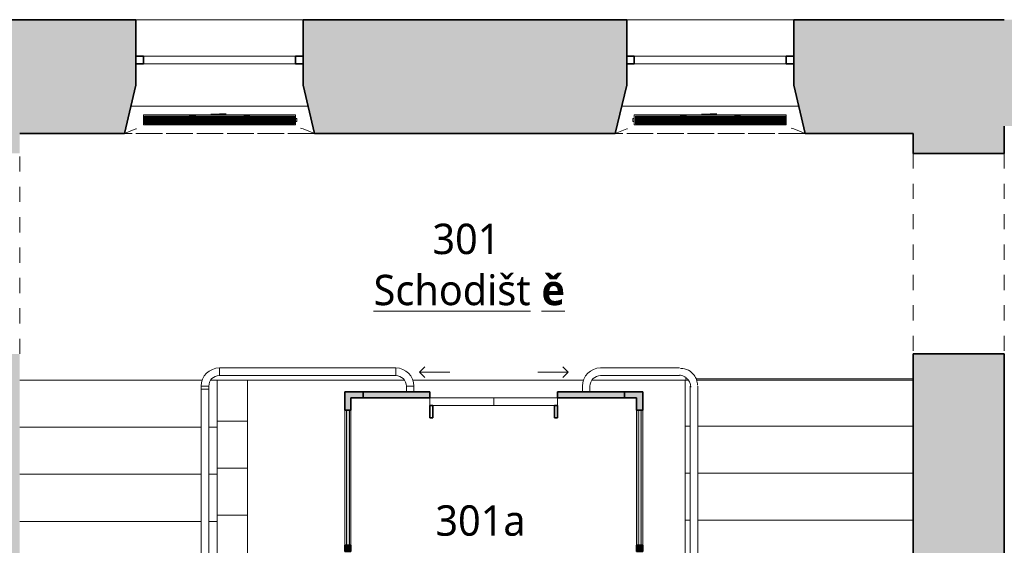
# Model space of a CAD drawing. Header units: metres. Extents: x -0.2 to 46.9, y -0.5 to 28.
# Tile 13 of 30: x 11.3 to 17.8, y 11.3 to 14.7. Entities that reach past the tile are written whole.
import ezdxf

# ---------------------------------------------------------------- set-up
doc = ezdxf.new("R2010")
doc.units = ezdxf.units.M
for name, pattern in [('AV - Cerch_ 1 tecka 4mm', [0.006, 0.004, -0.001, 0, -0.001]), ('AV - Cerch_ 2 tecky 2mm', [0.0038, 0.002, -0.0006, 0, -0.0006, 0, -0.0006]), ('AV - Cerch_ 2 tecky 4mm', [0.008, 0.004, -0.0015, 0, -0.001, 0, -0.0015])]:
    doc.linetypes.add(name, pattern=pattern)
doc.layers.add('AV-MISTNOSTI', color=5, linetype='Continuous', lineweight=5, true_color=0x0000ff)
for name, color, linetype, lineweight in [('AV-SRAFY', 7, 'Continuous', 35), ('AV-STAVBA', 7, 'Continuous', 18), ('AV-VYBAVENI', 7, 'Continuous', 18)]:
    doc.layers.add(name, color=color, linetype=linetype, lineweight=lineweight)
doc.styles.add('Trebuchet MS_B', font='trebuc.ttf', dxfattribs={"height": 0.2})

# ---------------------------------------------------------------- blocks, each defined once
blk = doc.blocks.new('GM_Otvor_obdélníkový - 1320x2750-1000893-3NP')
at = {"layer": 'AV-STAVBA', "color": 254, "linetype": 'AV - Cerch_ 1 tecka 4mm', "lineweight": 13, "true_color": 0xcccccc}
for p, q in [((-0.66, 0.315), (0.66, 0.315)), ((-0.66, -0.315), (0.66, -0.315)), ((-0.66, -0.315), (0.66, -0.315))]:
    blk.add_line(p, q, dxfattribs=at)
blk = doc.blocks.new('GM_Otvor_obdélníkový - 1320x2750-1001117-3NP')
at = {"layer": 'AV-STAVBA', "color": 254, "linetype": 'AV - Cerch_ 1 tecka 4mm', "lineweight": 13, "true_color": 0xcccccc}
for p, q in [((-0.66, 0.3), (0.66, 0.3)), ((-0.66, -0.3), (0.66, -0.3)), ((-0.66, -0.3), (0.66, -0.3))]:
    blk.add_line(p, q, dxfattribs=at)
blk = doc.blocks.new('Systémový panel - Prosklený panel - Interiérový-1045395-3NP')
at = {"layer": 'AV-STAVBA', "true_color": 0xcccccc}
blk.add_hatch(color=254, dxfattribs=at).paths.add_polyline_path([(-0.445, 0.01), (-0.445, -0.01), (0.445, -0.01), (0.445, 0.01)])
at = {"layer": 'AV-STAVBA', "color": 254, "true_color": 0xcccccc}
for p, q in [((0.445, 0.01), (-0.445, 0.01)), ((-0.445, 0.01), (-0.445, -0.01)), ((0.445, -0.01), (0.445, 0.01)), ((-0.445, -0.01), (0.445, -0.01))]:
    blk.add_line(p, q, dxfattribs=at)
blk = doc.blocks.new('L Corner Mullion - 100x100-1395317-3NP')
at = {"layer": 'AV-STAVBA', "true_color": 0xcccccc}
blk.add_hatch(color=254, dxfattribs=at).paths.add_polyline_path([(0.02, 0.1), (-0.02, 0.1), (-0.02, 0.02), (-0.1, 0.02), (-0.1, -0.02), (0.02, -0.02), (0.02, -0.0133)])
at = {"layer": 'AV-STAVBA', "color": 254, "lineweight": 35, "true_color": 0xcccccc}
for p, q in [((0.02, 0.1), (-0.02, 0.1)), ((-0.02, 0.1), (-0.02, 0.02)), ((0.02, -0.02), (0.02, 0.1)), ((-0.02, 0.02), (-0.1, 0.02)), ((-0.1, 0.02), (-0.1, -0.02)), ((-0.1, -0.02), (0.02, -0.02))]:
    blk.add_line(p, q, dxfattribs=at)
blk = doc.blocks.new('L Corner Mullion - 100x100-1395318-3NP')
at = {"layer": 'AV-STAVBA', "true_color": 0xcccccc}
blk.add_hatch(color=254, dxfattribs=at).paths.add_polyline_path([(0.02, 0.1), (0.02, -0.02), (-0.1, -0.02), (-0.1, 0.02), (-0.02, 0.02), (-0.02, 0.1)])
at = {"layer": 'AV-STAVBA', "color": 254, "lineweight": 35, "true_color": 0xcccccc}
for p, q in [((-0.02, 0.1), (0.02, 0.1)), ((-0.02, 0.02), (-0.02, 0.1)), ((0.02, 0.1), (0.02, -0.02)), ((-0.1, -0.02), (-0.1, 0.02)), ((-0.1, 0.02), (-0.02, 0.02)), ((0.02, -0.02), (-0.1, -0.02))]:
    blk.add_line(p, q, dxfattribs=at)
blk = doc.blocks.new('Obdélníková příčel - Koncepční příčel interiérová 40_40-1045116-3NP')
at = {"layer": 'AV-STAVBA', "true_color": 0xcccccc}
blk.add_hatch(color=254, dxfattribs=at).paths.add_polyline_path([(-0.02, -0.02), (-0.02, 0.02), (0.02, 0.02), (0.02, -0.02)])
at = {"layer": 'AV-STAVBA', "color": 254, "lineweight": 35, "true_color": 0xcccccc}
for p, q in [((-0.02, 0.02), (0.02, 0.02)), ((-0.02, -0.02), (-0.02, 0.02)), ((0.02, 0.02), (0.02, -0.02)), ((0.02, -0.02), (-0.02, -0.02))]:
    blk.add_line(p, q, dxfattribs=at)
blk = doc.blocks.new('Obdélníková příčel - Koncepční příčel interiérová 80_40-1045391-3NP')
at = {"layer": 'AV-STAVBA', "color": 254, "true_color": 0xcccccc}
for p, q in [((13.4248, 10.3582), (13.4248, 11.2482)), ((13.4648, 11.2482), (13.4648, 10.3582))]:
    blk.add_line(p, q, dxfattribs=at)
blk = doc.blocks.new('WI_2-2_bez středního sloupku - 1100x2250-1255372-3NP')
at = {"layer": 'AV-STAVBA', "color": 254, "linetype": 'AV - Cerch_ 1 tecka 4mm', "lineweight": 13, "true_color": 0xcccccc}
for p, q in [((0.55, 0.375), (-0.55, 0.375)), ((0.55, -0.375), (-0.55, -0.375))]:
    blk.add_line(p, q, dxfattribs=at)
at = {"layer": 'AV-STAVBA', "color": 254, "lineweight": 35, "true_color": 0xcccccc}
for p, q in [((-0.5, 0.135), (-0.55, 0.135)), ((-0.5, 0.085), (-0.5, 0.135)), ((0.55, 0.135), (0.5, 0.135)), ((0.5, 0.135), (0.5, 0.085)), ((-0.55, 0.085), (-0.5, 0.085)), ((0.5, 0.085), (0.55, 0.085))]:
    blk.add_line(p, q, dxfattribs=at)
at = {"layer": 'AV-STAVBA', "color": 254, "true_color": 0xcccccc}
for p, q in [((-0.5, 0.135), (0.5, 0.135)), ((0.5, 0.085), (-0.5, 0.085))]:
    blk.add_line(p, q, dxfattribs=at)
blk = doc.blocks.new('GM_Nika se zkoseným ostěním a klenutým nadpražím - 1050x2350-1255415-3NP')
at = {"layer": 'AV-STAVBA', "color": 254, "linetype": 'AV - Cerch_ 1 tecka 4mm', "lineweight": 13, "true_color": 0xcccccc}
for p, q in [((0.55, 0.375), (-0.55, 0.375)), ((0.625, -0.375), (-0.625, -0.375))]:
    blk.add_line(p, q, dxfattribs=at)
blk.add_arc((0, -1.8071), 1.5625, 66.42182, 113.57818, dxfattribs=at)
blk = doc.blocks.new('GM_Nika_zkosené ostění - v900-1255914-3NP')
at = {"layer": 'AV-STAVBA', "color": 254, "linetype": 'AV - Cerch_ 1 tecka 4mm', "lineweight": 13, "true_color": 0xcccccc}
blk.add_line((-0.5, 0.375), (0.75, 0.375), dxfattribs=at)
blk = doc.blocks.new('Railing - Railing-1395252-3NP')
at = {"layer": 'AV-STAVBA', "color": 254, "true_color": 0xcccccc}
for p, q in [((15.6281, 12.4559), (15.1081, 12.4559)), ((15.6281, 12.4059), (15.1081, 12.4059)), ((14.9881, 12.3359), (14.9881, 12.2982)), ((15.0381, 12.3359), (15.0381, 12.2982)), ((15.6981, 9.5782), (15.6981, 12.3359)), ((15.7481, 9.5782), (15.7481, 12.3359)), ((15.7481, 9.5782), (15.6981, 9.5782))]:
    blk.add_line(p, q, dxfattribs=at)
for radius in [0.12, 0.07]:
    blk.add_arc((15.1081, 12.3359), radius, 90, 180, dxfattribs=at)
for points, knots in [([(15.7451, 12.3425), (15.7451, 12.3545), (15.7413, 12.378), (15.7228, 12.4141), (15.6875, 12.4443), (15.6527, 12.4528), (15.6347, 12.4528)], [7.068583, 7.068583, 7.068583, 7.068583, 7.382743, 7.696902, 8.168141, 8.63938, 8.63938, 8.63938, 8.63938]), ([(15.7012, 12.3294), (15.7012, 12.3372), (15.6987, 12.3535), (15.688, 12.3745), (15.6734, 12.3903), (15.6574, 12.401), (15.6418, 12.4068), (15.6319, 12.4084), (15.6281, 12.4087)], [7.068583, 7.068583, 7.068583, 7.068583, 7.382743, 7.696902, 7.932521, 8.168141, 8.40376, 8.553039, 8.553039, 8.553039, 8.553039])]:
    blk.add_open_spline(points, degree=3, knots=knots, dxfattribs=at)
blk = doc.blocks.new('DO_2_Ocel__posuvné_výtahové - 800x1970-1045821-3NP')
at = {"layer": 'AV-STAVBA', "color": 254, "lineweight": 35, "true_color": 0xcccccc}
for p, q in [((-0.4, 0.15), (-0.42, 0.15)), ((-0.42, 0.15), (-0.42, 0.07)), ((-0.4, 0.07), (-0.4, 0.15)), ((0.42, 0.15), (0.4, 0.15)), ((0.4, 0.15), (0.4, 0.07)), ((0.42, 0.07), (0.42, 0.15)), ((-0.42, 0.07), (-0.4, 0.07)), ((0.4, 0.07), (0.42, 0.07))]:
    blk.add_line(p, q, dxfattribs=at)
at = {"layer": 'AV-STAVBA', "color": 254, "true_color": 0xcccccc}
for p, q in [((-0.42, 0.07), (0, 0.07)), ((-0.42, 0.02), (-0.42, 0.07)), ((0, 0.07), (0.42, 0.07)), ((0, 0.07), (0.42, 0.07)), ((0, 0.02), (0, 0.07)), ((0.42, 0.07), (0.42, 0.02)), ((0, 0.02), (-0.42, 0.02)), ((0.42, 0.02), (0, 0.02)), ((-0.4896, -0.15), (-0.4542, -0.1146)), ((0.4896, -0.15), (0.4542, -0.1146)), ((-0.4896, -0.15), (-0.2896, -0.15)), ((-0.4896, -0.15), (-0.4542, -0.1854)), ((0.4896, -0.15), (0.2896, -0.15)), ((0.4896, -0.15), (0.4542, -0.1854))]:
    blk.add_line(p, q, dxfattribs=at)
at = {"layer": 'AV-STAVBA', "color": 254, "linetype": 'AV - Cerch_ 1 tecka 4mm', "true_color": 0xcccccc}
blk.add_line((-0.52, 0.02), (0.52, 0.02), dxfattribs=at)
blk = doc.blocks.new('Railing - Railing-1395376-3NP')
at = {"layer": 'AV-STAVBA', "color": 254, "true_color": 0xcccccc}
for p, q in [((12.5994, 12.4059), (12.5994, 12.4559)), ((13.7594, 12.4559), (12.5994, 12.4559)), ((12.5994, 12.4059), (12.5994, 12.4559)), ((13.7594, 12.4559), (13.7594, 12.4059)), ((13.7594, 12.4559), (13.7594, 12.4059)), ((12.5994, 12.4059), (13.7594, 12.4059)), ((12.4794, 12.3359), (12.5294, 12.3359)), ((12.4794, 12.3359), (12.5294, 12.3359)), ((12.4794, 12.3359), (12.4794, 12.3159)), ((12.5294, 12.3159), (12.5294, 12.3359)), ((13.8294, 12.3359), (13.8794, 12.3359)), ((13.8294, 12.3359), (13.8294, 12.2982)), ((13.8294, 12.3359), (13.8794, 12.3359)), ((13.8794, 12.2982), (13.8794, 12.3359))]:
    blk.add_line(p, q, dxfattribs=at)
for centre, radius, start, end in [((12.5994, 12.3359), 0.12, 90, 180), ((13.7594, 12.3359), 0.12, 0, 90), ((12.5994, 12.3359), 0.07, 90, 180), ((13.7594, 12.3359), 0.07, 0, 90)]:
    blk.add_arc(centre, radius, start, end, dxfattribs=at)
blk = doc.blocks.new('Railing - BA_Panel zábradlí-1398140-3NP')
at = {"layer": 'AV-STAVBA', "color": 254, "true_color": 0xcccccc}
for p, q in [((-0.0274, 0.08), (-0.0274, 0.11)), ((-0.0274, 0.11), (-0.0074, 0.11)), ((-0.0074, 0.08), (-0.0274, 0.08)), ((-0.0274, 0.08), (-0.0274, 0.0377)), ((-0.0074, 0.11), (-0.0074, 0.08)), ((-0.0074, 0.0377), (-0.0074, 0.08)), ((-0.0274, 0), (-0.0274, 0.0377)), ((-0.0074, 0.0377), (-0.0274, 0.0377)), ((-0.0274, -0.0377), (-0.0274, 0)), ((-0.0274, 0), (-0.0074, 0)), ((-0.0074, 0.0377), (-0.0074, 0)), ((-0.0074, 0), (-0.0074, -0.0377)), ((-0.0274, -0.0377), (-0.0274, -0.08)), ((-0.0274, -0.0377), (-0.0074, -0.0377)), ((-0.0074, -0.08), (-0.0074, -0.0377)), ((-0.0274, -0.08), (-0.0074, -0.08)), ((-0.0274, -0.11), (-0.0274, -0.08)), ((-0.0274, -0.11), (-0.0074, -0.11)), ((-0.0074, -0.08), (-0.0074, -0.11))]:
    blk.add_line(p, q, dxfattribs=at)
blk = doc.blocks.new('Railing - Railing-1398137-3NP')
at = {"layer": 'AV-STAVBA', "color": 254, "true_color": 0xcccccc}
for p, q in [((12.4794, 12.3159), (12.5294, 12.3159)), ((12.4794, 12.3159), (12.4794, 10.7699)), ((12.5294, 12.3159), (12.5294, 10.7932)), ((12.4794, 10.7699), (12.5294, 10.7932))]:
    blk.add_line(p, q, dxfattribs=at)
at = {"layer": 'AV-STAVBA', "color": 254, "linetype": 'AV - Cerch_ 2 tecky 2mm', "true_color": 0xcccccc}
for p, q in [((12.4794, 10.7699), (12.4794, 9.2759)), ((12.5294, 10.7932), (12.5294, 9.2759)), ((12.4794, 9.2759), (12.4794, 9.1959)), ((12.5294, 9.2759), (12.5294, 9.1959)), ((12.5294, 9.1959), (12.4794, 9.1959))]:
    blk.add_line(p, q, dxfattribs=at)
blk.add_blockref('Railing - BA_Panel zábradlí-1398140-3NP', (12.5194, 10.6109))
blk = doc.blocks.new('D0089 - 1514 - OÚPSŘ_Benešova_rvt-1-3NP')
at = {"layer": 'AV-SRAFY', "lineweight": 18, "true_color": 0xcccccc}
h = blk.add_hatch(color=254, dxfattribs=at)
h.paths.add_polyline_path([(10.6548, 13.9982), (11.9748, 13.9982), (12.0498, 14.3182), (12.0498, 14.7482), (10.1898, 14.7482), (10.1898, 14.3182), (10.2648, 13.9982), (10.3824, 13.9982)])
h.paths.add_polyline_path([(13.2248, 13.9982), (15.2048, 13.9982), (15.2798, 14.3182), (15.2798, 14.7482), (13.1498, 14.7482), (13.1498, 14.3182), (13.1594, 14.2772)])
h.paths.add_polyline_path([(8.5148, 13.9982), (9.0148, 13.9982), (9.0898, 14.3182), (9.0898, 14.7482), (7.0298, 14.7482), (7.0298, 14.3182), (7.1048, 13.9982), (8.3867, 13.9982)])
h.paths.add_polyline_path([(17.6166, 13.9982), (17.7648, 13.9982), (17.7648, 14.7482), (16.3798, 14.7482), (16.3798, 14.3182), (16.4548, 13.9982), (17.3672, 13.9982)])
h.paths.add_polyline_path([(4.8748, 13.9982), (5.8548, 13.9982), (5.9298, 14.3182), (5.9298, 14.7482), (4.4098, 14.7482), (4.4098, 14.3182), (4.4848, 13.9982), (4.7248, 13.9982)])
h.paths.add_polyline_path([(3.2348, 13.9982), (3.3098, 14.3182), (3.3098, 14.7482), (1.8898, 14.7482), (1.8898, 14.3182), (1.9648, 13.9982), (2.8986, 13.9982)])
h.paths.add_polyline_path([(0.2248, 13.9982), (0.7148, 13.9982), (0.7898, 14.3182), (0.7898, 14.7482), (0.2248, 14.7482), (0.2248, 14.2772)])
at = {"layer": 'AV-SRAFY', "lineweight": 5, "true_color": 0xcccccc}
h = blk.add_hatch(color=254, dxfattribs=at)
h.paths.add_polyline_path([(35.7548, 14.0482), (37.3498, 14.0482), (37.4248, 14.3082), (37.4248, 14.7482), (35.6798, 14.7482), (35.6798, 14.3082), (35.6887, 14.2772)])
h.paths.add_polyline_path([(39.2348, 14.0482), (39.2348, 14.7482), (38.5248, 14.7482), (38.5248, 14.3082), (38.5998, 14.0482), (38.8205, 14.0482)])
h.paths.add_polyline_path([(24.9948, 14.0482), (26.0848, 14.0482), (26.0848, 14.7482), (24.8748, 14.7482), (24.8748, 14.0482), (24.9748, 14.0482)])
h.paths.add_polyline_path([(27.5148, 14.0482), (29.2048, 14.0482), (29.2798, 14.3082), (29.2798, 14.7482), (27.5148, 14.7482), (27.5148, 14.2772)])
h.paths.add_polyline_path([(30.4548, 14.0482), (32.2048, 14.0482), (32.2798, 14.3082), (32.2798, 14.7482), (30.3798, 14.7482), (30.3798, 14.3082), (30.3887, 14.2772)])
h.paths.add_polyline_path([(33.4548, 14.0482), (34.5048, 14.0482), (34.5798, 14.3082), (34.5798, 14.7482), (33.3798, 14.7482), (33.3798, 14.3082), (33.3887, 14.2772)])
h.paths.add_polyline_path([(24.4248, 14.0482), (24.4248, 14.7482), (23.8998, 14.7482), (23.8998, 14.0482), (23.9798, 14.0482)])
h.paths.add_polyline_path([(22.6548, 14.0482), (23.1998, 14.0482), (23.1998, 14.7482), (22.6548, 14.7482), (22.6548, 14.2772)])
h.paths.add_polyline_path([(22.2048, 14.0482), (22.2048, 14.7482), (20.9048, 14.7482), (20.9048, 14.2982), (20.9798, 14.0482), (21.8574, 14.0482)])
h.paths.add_polyline_path([(17.7648, 14.0482), (18.5298, 14.0482), (18.6048, 14.2982), (18.6048, 14.7482), (17.7648, 14.7482), (17.7648, 14.0967)])
h.paths.add_polyline_path([(19.6048, 14.2982), (19.9048, 14.2982), (19.9048, 14.7482), (19.6048, 14.7482)])
at = {"layer": 'AV-SRAFY', "lineweight": 18, "true_color": 0xcccccc}
h = blk.add_hatch(color=254, dxfattribs=at)
h.paths.add_polyline_path([(10.6548, 7.7082), (11.2848, 7.7082), (11.2848, 8.3882), (10.6548, 8.3882)])
h.paths.add_polyline_path([(10.8813, 9.1882), (11.2848, 9.1882), (11.2848, 12.5482), (10.6548, 12.5482), (10.6548, 9.1882)])
h.paths.add_polyline_path([(10.8813, 13.8682), (11.2848, 13.8682), (11.2848, 13.9982), (10.6548, 13.9982), (10.6548, 13.8682)])
h = blk.add_hatch(color=254, dxfattribs=at)
h.paths.add_polyline_path([(17.5048, 8.0382), (17.7648, 8.0382), (17.7648, 8.3782), (17.1648, 8.3782), (17.1648, 8.0382)])
h.paths.add_polyline_path([(17.1648, 9.1282), (17.7648, 9.1282), (17.7648, 12.5482), (17.1648, 12.5482), (17.1648, 9.2228)])
h.paths.add_polyline_path([(17.1648, 13.8682), (17.7648, 13.8682), (17.7648, 13.9982), (17.1648, 13.9982)])
h = blk.add_hatch(color=254, dxfattribs=at)
h.paths.add_polyline_path([(13.6253, 12.2582), (13.9848, 12.2582), (13.9848, 12.2982), (13.5448, 12.2982), (13.5448, 12.2582)])
h.paths.add_polyline_path([(15.2648, 12.2582), (15.2648, 12.2982), (14.8248, 12.2982), (14.8248, 12.2582), (14.8726, 12.2582)])
at = {"layer": 'AV-STAVBA', "color": 254, "lineweight": 35, "true_color": 0xcccccc}
for p, q in [((12.0498, 14.7482), (10.1898, 14.7482)), ((12.0498, 14.3182), (12.0498, 14.7482)), ((15.2798, 14.7482), (13.1498, 14.7482)), ((13.1498, 14.7482), (13.1498, 14.3182)), ((15.2798, 14.3182), (15.2798, 14.7482)), ((17.7648, 14.7482), (16.3798, 14.7482)), ((16.3798, 14.7482), (16.3798, 14.3182)), ((11.9748, 13.9982), (12.0498, 14.3182)), ((13.1498, 14.3182), (13.2248, 13.9982)), ((15.2048, 13.9982), (15.2798, 14.3182)), ((16.3798, 14.3182), (16.4548, 13.9982)), ((11.2848, 13.9982), (11.9748, 13.9982)), ((13.2248, 13.9982), (15.2048, 13.9982)), ((16.4548, 13.9982), (17.1648, 13.9982)), ((17.1648, 13.9982), (17.1648, 13.8682)), ((17.7648, 13.9982), (17.7648, 14.0482)), ((17.7648, 13.8682), (17.7648, 13.9982)), ((17.1648, 13.8682), (17.7648, 13.8682)), ((17.1648, 12.5482), (17.1648, 9.1282)), ((17.7648, 12.5482), (17.1648, 12.5482)), ((17.7648, 9.1282), (17.7648, 12.5482)), ((13.9848, 12.2982), (13.5448, 12.2982)), ((13.5448, 12.2982), (13.5448, 12.2582)), ((13.5448, 12.2582), (13.9848, 12.2582)), ((13.9848, 12.2582), (13.9848, 12.2982)), ((15.2648, 12.2982), (14.8248, 12.2982)), ((14.8248, 12.2982), (14.8248, 12.2582)), ((14.8248, 12.2582), (15.2648, 12.2582)), ((15.2648, 12.2582), (15.2648, 12.2982))]:
    blk.add_line(p, q, dxfattribs=at)
at = {"layer": 'AV-STAVBA', "color": 254, "true_color": 0xcccccc}
for p, q in [((12.0498, 14.7482), (13.1498, 14.7482)), ((15.2798, 14.7482), (16.3798, 14.7482)), ((12.017, 14.1782), (13.1826, 14.1782)), ((15.247, 14.1782), (16.4126, 14.1782)), ((15.6648, 12.3832), (15.6784, 12.3832)), ((15.7365, 12.3832), (17.1648, 12.3832)), ((12.4868, 12.3759), (11.2848, 12.3759)), ((12.5848, 12.3759), (12.5436, 12.3759)), ((12.5848, 12.3759), (12.5848, 12.0659)), ((12.5848, 12.3759), (13.8153, 12.3759)), ((12.7848, 12.3759), (12.7848, 12.1059)), ((13.8721, 12.3759), (14.9955, 12.3759)), ((15.0523, 12.3759), (15.6857, 12.3759)), ((15.6648, 12.0732), (15.6648, 12.3759)), ((15.7395, 12.3759), (17.1648, 12.3759)), ((12.4794, 12.0659), (11.2848, 12.0659)), ((12.5848, 12.0659), (12.5294, 12.0659)), ((12.7848, 12.1059), (12.5848, 12.1059)), ((12.5848, 12.0659), (12.5848, 11.7559)), ((12.7848, 12.1059), (12.7848, 11.7959)), ((15.6648, 11.7632), (15.6648, 12.0732)), ((15.6648, 12.0732), (15.6981, 12.0732)), ((15.7481, 12.0732), (17.1648, 12.0732)), ((12.7848, 11.7959), (12.5848, 11.7959)), ((12.7848, 11.7959), (12.7848, 11.4859)), ((12.4794, 11.7559), (11.2848, 11.7559)), ((12.5848, 11.7559), (12.5294, 11.7559)), ((12.5848, 11.7559), (12.5848, 11.4459)), ((15.6648, 11.4532), (15.6648, 11.7632)), ((15.6648, 11.7632), (15.6981, 11.7632)), ((15.7481, 11.7632), (17.1648, 11.7632)), ((12.7848, 11.4859), (12.5848, 11.4859)), ((12.7848, 11.4859), (12.7848, 11.1759)), ((12.4794, 11.4459), (11.2848, 11.4459)), ((12.5848, 11.4459), (12.5294, 11.4459)), ((12.5848, 11.4459), (12.5848, 11.1359)), ((15.6648, 11.1432), (15.6648, 11.4532)), ((15.6648, 11.4532), (15.6981, 11.4532)), ((15.7481, 11.4532), (17.1648, 11.4532))]:
    blk.add_line(p, q, dxfattribs=at)
at = {"layer": 'AV-STAVBA', "color": 254, "linetype": 'AV - Cerch_ 2 tecky 4mm', "true_color": 0xcccccc}
for p, q in [((12.4868, 12.3759), (11.2848, 12.3759)), ((12.5848, 12.3759), (12.5436, 12.3759)), ((12.4794, 12.0659), (11.2848, 12.0659)), ((12.5848, 12.0659), (12.5294, 12.0659)), ((12.7848, 12.1059), (12.5848, 12.1059)), ((15.6648, 12.0732), (15.6981, 12.0732)), ((15.7481, 12.0732), (17.1648, 12.0732)), ((12.7848, 11.7959), (12.5848, 11.7959)), ((12.4794, 11.7559), (11.2848, 11.7559)), ((12.5848, 11.7559), (12.5294, 11.7559)), ((15.6648, 11.7632), (15.6981, 11.7632)), ((15.7481, 11.7632), (17.1648, 11.7632)), ((12.7848, 11.4859), (12.5848, 11.4859)), ((12.4794, 11.4459), (11.2848, 11.4459)), ((12.5848, 11.4459), (12.5294, 11.4459)), ((15.6648, 11.4532), (15.6981, 11.4532)), ((15.7481, 11.4532), (17.1648, 11.4532))]:
    blk.add_line(p, q, dxfattribs=at)
at = {"layer": 'AV-STAVBA', "color": 254, "lineweight": 18, "true_color": 0xcccccc}
for name, p in [('GM_Nika se zkoseným ostěním a klenutým nadpražím - 1050x2350-1255415-3NP', (12.5998, 14.3732)), ('WI_2-2_bez středního sloupku - 1100x2250-1255372-3NP', (12.5998, 14.3732)), ('GM_Nika se zkoseným ostěním a klenutým nadpražím - 1050x2350-1255415-3NP', (15.8298, 14.3732)), ('WI_2-2_bez středního sloupku - 1100x2250-1255372-3NP', (15.8298, 14.3732)), ('Railing - Railing-1395376-3NP', (0, 0)), ('Railing - Railing-1395252-3NP', (0, 0)), ('Railing - Railing-1398137-3NP', (0, 0)), ('Obdélníková příčel - Koncepční příčel interiérová 80_40-1045391-3NP', (0, 0.93))]:
    blk.add_blockref(name, p, dxfattribs=at)
for name, p, rotation in [('GM_Nika_zkosené ostění - v900-1255914-3NP', (12.7248, 14.3732), 180), ('GM_Nika_zkosené ostění - v900-1255914-3NP', (15.9548, 14.3732), 180), ('GM_Otvor_obdélníkový - 1320x2750-1000893-3NP', (10.9698, 13.2082), 89.9999999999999), ('GM_Otvor_obdélníkový - 1320x2750-1001117-3NP', (17.4648, 13.2082), 269.9999999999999), ('DO_2_Ocel__posuvné_výtahové - 800x1970-1045821-3NP', (14.4048, 12.2782), 180), ('L Corner Mullion - 100x100-1395317-3NP', (13.4448, 12.2782), 180), ('Systémový panel - Prosklený panel - Interiérový-1045395-3NP', (13.4448, 11.7332), 90), ('Obdélníková příčel - Koncepční příčel interiérová 80_40-1045391-3NP', (28.8096, 22.5364), 180), ('Systémový panel - Prosklený panel - Interiérový-1045395-3NP', (15.3648, 11.7332), 270)]:
    blk.add_blockref(name, p, dxfattribs=dict(at, rotation=rotation))
at = {"layer": 'AV-STAVBA', "color": 254, "lineweight": 18, "true_color": 0xcccccc, "extrusion": (0, 0, -1)}
for name, p, rotation in [('L Corner Mullion - 100x100-1395318-3NP', (-15.3648, 12.2782), 180), ('Obdélníková příčel - Koncepční příčel interiérová 40_40-1045116-3NP', (-13.4448, 11.2682), 90), ('Obdélníková příčel - Koncepční příčel interiérová 40_40-1045116-3NP', (-15.3648, 11.2682), 270)]:
    blk.add_blockref(name, p, dxfattribs=dict(at, rotation=rotation))
blk = doc.blocks.new('PF_Deskový radiátor_připojení boční - 1000_550_66-848785-3NP')
at = {"layer": 'AV-VYBAVENI', "color": 5, "true_color": 0x0000ff}
for p, q in [((-0.5, 0.01), (-0.51, 0.01)), ((-0.51, 0.01), (-0.51, -0.01)), ((-0.51, 0.01), (-0.51, 0.0097)), ((-0.5, 0.01), (-0.51, 0.01)), ((-0.51, 0.01), (-0.51, 0.0097)), ((-0.51, 0.01), (-0.51, 0.0097)), ((0.5, 0.033), (-0.5, 0.033)), ((-0.5, 0.033), (-0.5, -0.033)), ((-0.493, -0.026), (-0.493, 0.026)), ((-0.493, 0.026), (0.493, 0.026)), ((-0.483, 0.026), (-0.486, 0.026)), ((-0.486, 0.026), (-0.486, -0.026)), ((-0.483, -0.026), (-0.483, 0.026)), ((-0.4745, 0.026), (-0.4775, 0.026)), ((-0.4775, 0.026), (-0.4775, -0.026)), ((-0.4745, -0.026), (-0.4745, 0.026)), ((-0.466, 0.026), (-0.469, 0.026)), ((-0.469, 0.026), (-0.469, -0.026)), ((-0.466, -0.026), (-0.466, 0.026)), ((-0.4575, 0.026), (-0.4605, 0.026)), ((-0.4605, 0.026), (-0.4605, -0.026)), ((-0.4575, -0.026), (-0.4575, 0.026)), ((-0.449, 0.026), (-0.452, 0.026)), ((-0.452, 0.026), (-0.452, -0.026)), ((-0.449, -0.026), (-0.449, 0.026)), ((-0.4405, 0.026), (-0.4435, 0.026)), ((-0.4435, 0.026), (-0.4435, -0.026)), ((-0.4405, -0.026), (-0.4405, 0.026)), ((-0.432, 0.026), (-0.435, 0.026)), ((-0.435, 0.026), (-0.435, -0.026)), ((-0.432, -0.026), (-0.432, 0.026)), ((-0.4235, 0.026), (-0.4265, 0.026)), ((-0.4265, 0.026), (-0.4265, -0.026)), ((-0.4235, -0.026), (-0.4235, 0.026)), ((-0.415, 0.026), (-0.418, 0.026)), ((-0.418, 0.026), (-0.418, -0.026)), ((-0.415, -0.026), (-0.415, 0.026)), ((-0.4065, 0.026), (-0.4095, 0.026)), ((-0.4095, 0.026), (-0.4095, -0.026)), ((-0.4065, -0.026), (-0.4065, 0.026)), ((-0.398, 0.026), (-0.401, 0.026)), ((-0.401, 0.026), (-0.401, -0.026)), ((-0.398, -0.026), (-0.398, 0.026)), ((-0.3895, 0.026), (-0.3925, 0.026)), ((-0.3925, 0.026), (-0.3925, -0.026)), ((-0.3895, -0.026), (-0.3895, 0.026)), ((-0.381, 0.026), (-0.384, 0.026)), ((-0.384, 0.026), (-0.384, -0.026)), ((-0.381, -0.026), (-0.381, 0.026)), ((-0.3725, 0.026), (-0.3755, 0.026)), ((-0.3755, 0.026), (-0.3755, -0.026)), ((-0.3725, -0.026), (-0.3725, 0.026)), ((-0.364, 0.026), (-0.367, 0.026)), ((-0.367, 0.026), (-0.367, -0.026)), ((-0.364, -0.026), (-0.364, 0.026)), ((-0.3555, 0.026), (-0.3585, 0.026)), ((-0.3585, 0.026), (-0.3585, -0.026)), ((-0.3555, -0.026), (-0.3555, 0.026)), ((-0.347, 0.026), (-0.35, 0.026)), ((-0.35, 0.026), (-0.35, -0.026)), ((-0.347, -0.026), (-0.347, 0.026)), ((-0.3385, 0.026), (-0.3415, 0.026)), ((-0.3415, 0.026), (-0.3415, -0.026)), ((-0.3385, -0.026), (-0.3385, 0.026)), ((-0.33, 0.026), (-0.333, 0.026)), ((-0.333, 0.026), (-0.333, -0.026)), ((-0.33, -0.026), (-0.33, 0.026)), ((-0.3215, 0.026), (-0.3245, 0.026)), ((-0.3245, 0.026), (-0.3245, -0.026)), ((-0.3215, -0.026), (-0.3215, 0.026)), ((-0.313, 0.026), (-0.316, 0.026)), ((-0.316, 0.026), (-0.316, -0.026)), ((-0.313, -0.026), (-0.313, 0.026)), ((-0.3045, 0.026), (-0.3075, 0.026)), ((-0.3075, 0.026), (-0.3075, -0.026)), ((-0.3045, -0.026), (-0.3045, 0.026)), ((-0.296, 0.026), (-0.299, 0.026)), ((-0.299, 0.026), (-0.299, -0.026)), ((-0.296, -0.026), (-0.296, 0.026)), ((-0.2875, 0.026), (-0.2905, 0.026)), ((-0.2905, 0.026), (-0.2905, -0.026)), ((-0.2875, -0.026), (-0.2875, 0.026)), ((-0.279, 0.026), (-0.282, 0.026)), ((-0.282, 0.026), (-0.282, -0.026)), ((-0.279, -0.026), (-0.279, 0.026)), ((-0.2705, 0.026), (-0.2735, 0.026)), ((-0.2735, 0.026), (-0.2735, -0.026)), ((-0.2705, -0.026), (-0.2705, 0.026)), ((-0.262, 0.026), (-0.265, 0.026)), ((-0.265, 0.026), (-0.265, -0.026)), ((-0.262, -0.026), (-0.262, 0.026)), ((-0.2535, 0.026), (-0.2565, 0.026)), ((-0.2565, 0.026), (-0.2565, -0.026)), ((-0.2535, -0.026), (-0.2535, 0.026)), ((-0.245, 0.026), (-0.248, 0.026)), ((-0.248, 0.026), (-0.248, -0.026)), ((-0.245, -0.026), (-0.245, 0.026)), ((-0.2365, 0.026), (-0.2395, 0.026)), ((-0.2395, 0.026), (-0.2395, -0.026)), ((-0.2365, -0.026), (-0.2365, 0.026)), ((-0.228, 0.026), (-0.231, 0.026)), ((-0.231, 0.026), (-0.231, -0.026)), ((-0.228, -0.026), (-0.228, 0.026)), ((-0.2195, 0.026), (-0.2225, 0.026)), ((-0.2225, 0.026), (-0.2225, -0.026)), ((-0.2195, -0.026), (-0.2195, 0.026)), ((-0.211, 0.026), (-0.214, 0.026)), ((-0.214, 0.026), (-0.214, -0.026)), ((-0.211, -0.026), (-0.211, 0.026)), ((-0.2025, 0.026), (-0.2055, 0.026)), ((-0.2055, 0.026), (-0.2055, -0.026)), ((-0.2025, -0.026), (-0.2025, 0.026)), ((-0.194, 0.026), (-0.197, 0.026)), ((-0.197, 0.026), (-0.197, -0.026)), ((-0.194, -0.026), (-0.194, 0.026)), ((-0.1855, 0.026), (-0.1885, 0.026)), ((-0.1885, 0.026), (-0.1885, -0.026)), ((-0.1855, -0.026), (-0.1855, 0.026)), ((-0.177, 0.026), (-0.18, 0.026)), ((-0.18, 0.026), (-0.18, -0.026)), ((-0.177, -0.026), (-0.177, 0.026)), ((-0.1685, 0.026), (-0.1715, 0.026)), ((-0.1715, 0.026), (-0.1715, -0.026)), ((-0.1685, -0.026), (-0.1685, 0.026)), ((-0.16, 0.026), (-0.163, 0.026)), ((-0.163, 0.026), (-0.163, -0.026)), ((-0.16, -0.026), (-0.16, 0.026)), ((-0.1515, 0.026), (-0.1545, 0.026)), ((-0.1545, 0.026), (-0.1545, -0.026)), ((-0.1515, -0.026), (-0.1515, 0.026)), ((-0.143, 0.026), (-0.146, 0.026)), ((-0.146, 0.026), (-0.146, -0.026)), ((-0.143, -0.026), (-0.143, 0.026)), ((-0.1345, 0.026), (-0.1375, 0.026)), ((-0.1375, 0.026), (-0.1375, -0.026)), ((-0.1345, -0.026), (-0.1345, 0.026)), ((-0.126, 0.026), (-0.129, 0.026)), ((-0.129, 0.026), (-0.129, -0.026)), ((-0.126, -0.026), (-0.126, 0.026)), ((-0.1175, 0.026), (-0.1205, 0.026)), ((-0.1205, 0.026), (-0.1205, -0.026)), ((-0.1175, -0.026), (-0.1175, 0.026)), ((-0.109, 0.026), (-0.112, 0.026)), ((-0.112, 0.026), (-0.112, -0.026)), ((-0.109, -0.026), (-0.109, 0.026)), ((-0.1005, 0.026), (-0.1035, 0.026)), ((-0.1035, 0.026), (-0.1035, -0.026)), ((-0.1005, -0.026), (-0.1005, 0.026)), ((-0.092, 0.026), (-0.095, 0.026)), ((-0.095, 0.026), (-0.095, -0.026)), ((-0.092, -0.026), (-0.092, 0.026)), ((-0.0835, 0.026), (-0.0865, 0.026)), ((-0.0865, 0.026), (-0.0865, -0.026)), ((-0.0835, -0.026), (-0.0835, 0.026)), ((-0.075, 0.026), (-0.078, 0.026)), ((-0.078, 0.026), (-0.078, -0.026)), ((-0.075, -0.026), (-0.075, 0.026)), ((-0.0665, 0.026), (-0.0695, 0.026)), ((-0.0695, 0.026), (-0.0695, -0.026)), ((-0.0665, -0.026), (-0.0665, 0.026)), ((-0.058, 0.026), (-0.061, 0.026)), ((-0.061, 0.026), (-0.061, -0.026)), ((-0.058, -0.026), (-0.058, 0.026)), ((-0.0495, 0.026), (-0.0525, 0.026)), ((-0.0525, 0.026), (-0.0525, -0.026)), ((-0.0495, -0.026), (-0.0495, 0.026)), ((-0.041, 0.026), (-0.044, 0.026)), ((-0.044, 0.026), (-0.044, -0.026)), ((-0.041, -0.026), (-0.041, 0.026)), ((-0.0325, 0.026), (-0.0355, 0.026)), ((-0.0355, 0.026), (-0.0355, -0.026)), ((-0.0325, -0.026), (-0.0325, 0.026)), ((-0.024, 0.026), (-0.027, 0.026)), ((-0.027, 0.026), (-0.027, -0.026)), ((-0.024, -0.026), (-0.024, 0.026)), ((-0.0155, 0.026), (-0.0185, 0.026)), ((-0.0185, 0.026), (-0.0185, -0.026)), ((-0.0155, -0.026), (-0.0155, 0.026)), ((-0.007, 0.026), (-0.01, 0.026)), ((-0.01, 0.026), (-0.01, -0.026)), ((-0.007, -0.026), (-0.007, 0.026)), ((0.0015, 0.026), (-0.0015, 0.026)), ((-0.0015, 0.026), (-0.0015, -0.026)), ((0.0015, -0.026), (0.0015, 0.026)), ((0.01, 0.026), (0.007, 0.026)), ((0.007, 0.026), (0.007, -0.026)), ((0.01, -0.026), (0.01, 0.026)), ((0.0185, 0.026), (0.0155, 0.026)), ((0.0155, 0.026), (0.0155, -0.026)), ((0.0185, -0.026), (0.0185, 0.026)), ((0.027, 0.026), (0.024, 0.026)), ((0.024, 0.026), (0.024, -0.026)), ((0.027, -0.026), (0.027, 0.026)), ((0.0355, 0.026), (0.0325, 0.026)), ((0.0325, 0.026), (0.0325, -0.026)), ((0.0355, -0.026), (0.0355, 0.026)), ((0.044, 0.026), (0.041, 0.026)), ((0.041, 0.026), (0.041, -0.026)), ((0.044, -0.026), (0.044, 0.026)), ((0.0525, 0.026), (0.0495, 0.026)), ((0.0495, 0.026), (0.0495, -0.026)), ((0.0525, -0.026), (0.0525, 0.026)), ((0.061, 0.026), (0.058, 0.026)), ((0.058, 0.026), (0.058, -0.026)), ((0.061, -0.026), (0.061, 0.026)), ((0.0695, 0.026), (0.0665, 0.026)), ((0.0665, 0.026), (0.0665, -0.026)), ((0.0695, -0.026), (0.0695, 0.026)), ((0.078, 0.026), (0.075, 0.026)), ((0.075, 0.026), (0.075, -0.026)), ((0.078, -0.026), (0.078, 0.026)), ((0.0865, 0.026), (0.0835, 0.026)), ((0.0835, 0.026), (0.0835, -0.026)), ((0.0865, -0.026), (0.0865, 0.026)), ((0.095, 0.026), (0.092, 0.026)), ((0.092, 0.026), (0.092, -0.026)), ((0.095, -0.026), (0.095, 0.026)), ((0.1035, 0.026), (0.1005, 0.026)), ((0.1005, 0.026), (0.1005, -0.026)), ((0.1035, -0.026), (0.1035, 0.026)), ((0.112, 0.026), (0.109, 0.026)), ((0.109, 0.026), (0.109, -0.026)), ((0.112, -0.026), (0.112, 0.026)), ((0.1205, 0.026), (0.1175, 0.026)), ((0.1175, 0.026), (0.1175, -0.026)), ((0.1205, -0.026), (0.1205, 0.026)), ((0.129, 0.026), (0.126, 0.026)), ((0.126, 0.026), (0.126, -0.026)), ((0.129, -0.026), (0.129, 0.026)), ((0.1375, 0.026), (0.1345, 0.026)), ((0.1345, 0.026), (0.1345, -0.026)), ((0.1375, -0.026), (0.1375, 0.026)), ((0.146, 0.026), (0.143, 0.026)), ((0.143, 0.026), (0.143, -0.026)), ((0.146, -0.026), (0.146, 0.026)), ((0.1545, 0.026), (0.1515, 0.026)), ((0.1515, 0.026), (0.1515, -0.026)), ((0.1545, -0.026), (0.1545, 0.026)), ((0.163, 0.026), (0.16, 0.026)), ((0.16, 0.026), (0.16, -0.026)), ((0.163, -0.026), (0.163, 0.026)), ((0.1715, 0.026), (0.1685, 0.026)), ((0.1685, 0.026), (0.1685, -0.026)), ((0.1715, -0.026), (0.1715, 0.026)), ((0.18, 0.026), (0.177, 0.026)), ((0.177, 0.026), (0.177, -0.026)), ((0.18, -0.026), (0.18, 0.026)), ((0.1885, 0.026), (0.1855, 0.026)), ((0.1855, 0.026), (0.1855, -0.026)), ((0.1885, -0.026), (0.1885, 0.026)), ((0.197, 0.026), (0.194, 0.026)), ((0.194, 0.026), (0.194, -0.026)), ((0.197, -0.026), (0.197, 0.026)), ((0.2055, 0.026), (0.2025, 0.026)), ((0.2025, 0.026), (0.2025, -0.026)), ((0.2055, -0.026), (0.2055, 0.026)), ((0.214, 0.026), (0.211, 0.026)), ((0.211, 0.026), (0.211, -0.026)), ((0.214, -0.026), (0.214, 0.026)), ((0.2225, 0.026), (0.2195, 0.026)), ((0.2195, 0.026), (0.2195, -0.026)), ((0.2225, -0.026), (0.2225, 0.026)), ((0.231, 0.026), (0.228, 0.026)), ((0.228, 0.026), (0.228, -0.026)), ((0.231, -0.026), (0.231, 0.026)), ((0.2395, 0.026), (0.2365, 0.026)), ((0.2365, 0.026), (0.2365, -0.026)), ((0.2395, -0.026), (0.2395, 0.026)), ((0.248, 0.026), (0.245, 0.026)), ((0.245, 0.026), (0.245, -0.026)), ((0.248, -0.026), (0.248, 0.026)), ((0.2565, 0.026), (0.2535, 0.026)), ((0.2535, 0.026), (0.2535, -0.026)), ((0.2565, -0.026), (0.2565, 0.026)), ((0.265, 0.026), (0.262, 0.026)), ((0.262, 0.026), (0.262, -0.026)), ((0.265, -0.026), (0.265, 0.026)), ((0.2735, 0.026), (0.2705, 0.026)), ((0.2705, 0.026), (0.2705, -0.026)), ((0.2735, -0.026), (0.2735, 0.026)), ((0.282, 0.026), (0.279, 0.026)), ((0.279, 0.026), (0.279, -0.026)), ((0.282, -0.026), (0.282, 0.026)), ((0.2905, 0.026), (0.2875, 0.026)), ((0.2875, 0.026), (0.2875, -0.026)), ((0.2905, -0.026), (0.2905, 0.026)), ((0.299, 0.026), (0.296, 0.026)), ((0.296, 0.026), (0.296, -0.026)), ((0.299, -0.026), (0.299, 0.026)), ((0.3075, 0.026), (0.3045, 0.026)), ((0.3045, 0.026), (0.3045, -0.026)), ((0.3075, -0.026), (0.3075, 0.026)), ((0.316, 0.026), (0.313, 0.026)), ((0.313, 0.026), (0.313, -0.026)), ((0.316, -0.026), (0.316, 0.026)), ((0.3245, 0.026), (0.3215, 0.026)), ((0.3215, 0.026), (0.3215, -0.026)), ((0.3245, -0.026), (0.3245, 0.026)), ((0.333, 0.026), (0.33, 0.026)), ((0.33, 0.026), (0.33, -0.026)), ((0.333, -0.026), (0.333, 0.026)), ((0.3415, 0.026), (0.3385, 0.026)), ((0.3385, 0.026), (0.3385, -0.026)), ((0.3415, -0.026), (0.3415, 0.026)), ((0.35, 0.026), (0.347, 0.026)), ((0.347, 0.026), (0.347, -0.026)), ((0.35, -0.026), (0.35, 0.026)), ((0.3585, 0.026), (0.3555, 0.026)), ((0.3555, 0.026), (0.3555, -0.026)), ((0.3585, -0.026), (0.3585, 0.026)), ((0.367, 0.026), (0.364, 0.026)), ((0.364, 0.026), (0.364, -0.026)), ((0.367, -0.026), (0.367, 0.026)), ((0.3755, 0.026), (0.3725, 0.026)), ((0.3725, 0.026), (0.3725, -0.026)), ((0.3755, -0.026), (0.3755, 0.026)), ((0.384, 0.026), (0.381, 0.026)), ((0.381, 0.026), (0.381, -0.026)), ((0.384, -0.026), (0.384, 0.026)), ((0.3925, 0.026), (0.3895, 0.026)), ((0.3895, 0.026), (0.3895, -0.026)), ((0.3925, -0.026), (0.3925, 0.026)), ((0.401, 0.026), (0.398, 0.026)), ((0.398, 0.026), (0.398, -0.026)), ((0.401, -0.026), (0.401, 0.026)), ((0.4095, 0.026), (0.4065, 0.026)), ((0.4065, 0.026), (0.4065, -0.026)), ((0.4095, -0.026), (0.4095, 0.026)), ((0.418, 0.026), (0.415, 0.026)), ((0.415, 0.026), (0.415, -0.026)), ((0.418, -0.026), (0.418, 0.026)), ((0.4265, 0.026), (0.4235, 0.026)), ((0.4235, 0.026), (0.4235, -0.026)), ((0.4265, -0.026), (0.4265, 0.026)), ((0.435, 0.026), (0.432, 0.026)), ((0.432, 0.026), (0.432, -0.026)), ((0.435, -0.026), (0.435, 0.026)), ((0.4435, 0.026), (0.4405, 0.026)), ((0.4405, 0.026), (0.4405, -0.026)), ((0.4435, -0.026), (0.4435, 0.026)), ((0.452, 0.026), (0.449, 0.026)), ((0.449, 0.026), (0.449, -0.026)), ((0.452, -0.026), (0.452, 0.026)), ((0.4605, 0.026), (0.4575, 0.026)), ((0.4575, 0.026), (0.4575, -0.026)), ((0.4605, -0.026), (0.4605, 0.026)), ((0.469, 0.026), (0.466, 0.026)), ((0.466, 0.026), (0.466, -0.026)), ((0.469, -0.026), (0.469, 0.026)), ((0.4775, 0.026), (0.4745, 0.026)), ((0.4745, 0.026), (0.4745, -0.026)), ((0.4775, -0.026), (0.4775, 0.026)), ((0.486, 0.026), (0.483, 0.026)), ((0.483, 0.026), (0.483, -0.026)), ((0.486, -0.026), (0.486, 0.026)), ((0.4945, 0.026), (0.4915, 0.026)), ((0.4915, 0.026), (0.4915, -0.026)), ((0.493, 0.026), (0.493, -0.026)), ((0.4945, -0.026), (0.4945, 0.026)), ((0.5, -0.033), (0.5, 0.033)), ((-0.51, -0.0097), (-0.51, -0.01)), ((-0.51, -0.0097), (-0.51, -0.01)), ((-0.51, -0.0097), (-0.51, -0.01)), ((-0.51, -0.01), (-0.5, -0.01)), ((-0.51, -0.01), (-0.5, -0.01)), ((-0.5, -0.033), (0.5, -0.033)), ((0.493, -0.026), (-0.493, -0.026)), ((-0.486, -0.026), (-0.483, -0.026)), ((-0.4775, -0.026), (-0.4745, -0.026)), ((-0.469, -0.026), (-0.466, -0.026)), ((-0.4605, -0.026), (-0.4575, -0.026)), ((-0.452, -0.026), (-0.449, -0.026)), ((-0.4435, -0.026), (-0.4405, -0.026)), ((-0.435, -0.026), (-0.432, -0.026)), ((-0.4265, -0.026), (-0.4235, -0.026)), ((-0.418, -0.026), (-0.415, -0.026)), ((-0.4095, -0.026), (-0.4065, -0.026)), ((-0.401, -0.026), (-0.398, -0.026)), ((-0.3925, -0.026), (-0.3895, -0.026)), ((-0.384, -0.026), (-0.381, -0.026)), ((-0.3755, -0.026), (-0.3725, -0.026)), ((-0.367, -0.026), (-0.364, -0.026)), ((-0.3585, -0.026), (-0.3555, -0.026)), ((-0.35, -0.026), (-0.347, -0.026)), ((-0.3415, -0.026), (-0.3385, -0.026)), ((-0.333, -0.026), (-0.33, -0.026)), ((-0.3245, -0.026), (-0.3215, -0.026)), ((-0.316, -0.026), (-0.313, -0.026)), ((-0.3075, -0.026), (-0.3045, -0.026)), ((-0.299, -0.026), (-0.296, -0.026)), ((-0.2905, -0.026), (-0.2875, -0.026)), ((-0.282, -0.026), (-0.279, -0.026)), ((-0.2735, -0.026), (-0.2705, -0.026)), ((-0.265, -0.026), (-0.262, -0.026)), ((-0.2565, -0.026), (-0.2535, -0.026)), ((-0.248, -0.026), (-0.245, -0.026)), ((-0.2395, -0.026), (-0.2365, -0.026)), ((-0.231, -0.026), (-0.228, -0.026)), ((-0.2225, -0.026), (-0.2195, -0.026)), ((-0.214, -0.026), (-0.211, -0.026)), ((-0.2055, -0.026), (-0.2025, -0.026)), ((-0.197, -0.026), (-0.194, -0.026)), ((-0.1885, -0.026), (-0.1855, -0.026)), ((-0.18, -0.026), (-0.177, -0.026)), ((-0.1715, -0.026), (-0.1685, -0.026)), ((-0.163, -0.026), (-0.16, -0.026)), ((-0.1545, -0.026), (-0.1515, -0.026)), ((-0.146, -0.026), (-0.143, -0.026)), ((-0.1375, -0.026), (-0.1345, -0.026)), ((-0.129, -0.026), (-0.126, -0.026)), ((-0.1205, -0.026), (-0.1175, -0.026)), ((-0.112, -0.026), (-0.109, -0.026)), ((-0.1035, -0.026), (-0.1005, -0.026)), ((-0.095, -0.026), (-0.092, -0.026)), ((-0.0865, -0.026), (-0.0835, -0.026)), ((-0.078, -0.026), (-0.075, -0.026)), ((-0.0695, -0.026), (-0.0665, -0.026)), ((-0.061, -0.026), (-0.058, -0.026)), ((-0.0525, -0.026), (-0.0495, -0.026)), ((-0.044, -0.026), (-0.041, -0.026)), ((-0.0355, -0.026), (-0.0325, -0.026)), ((-0.027, -0.026), (-0.024, -0.026)), ((-0.0185, -0.026), (-0.0155, -0.026)), ((-0.01, -0.026), (-0.007, -0.026)), ((-0.0015, -0.026), (0.0015, -0.026)), ((0.007, -0.026), (0.01, -0.026)), ((0.0155, -0.026), (0.0185, -0.026)), ((0.024, -0.026), (0.027, -0.026)), ((0.0325, -0.026), (0.0355, -0.026)), ((0.041, -0.026), (0.044, -0.026)), ((0.0495, -0.026), (0.0525, -0.026)), ((0.058, -0.026), (0.061, -0.026)), ((0.0665, -0.026), (0.0695, -0.026)), ((0.075, -0.026), (0.078, -0.026)), ((0.0835, -0.026), (0.0865, -0.026)), ((0.092, -0.026), (0.095, -0.026)), ((0.1005, -0.026), (0.1035, -0.026)), ((0.109, -0.026), (0.112, -0.026)), ((0.1175, -0.026), (0.1205, -0.026)), ((0.126, -0.026), (0.129, -0.026)), ((0.1345, -0.026), (0.1375, -0.026)), ((0.143, -0.026), (0.146, -0.026)), ((0.1515, -0.026), (0.1545, -0.026)), ((0.16, -0.026), (0.163, -0.026)), ((0.1685, -0.026), (0.1715, -0.026)), ((0.177, -0.026), (0.18, -0.026)), ((0.1855, -0.026), (0.1885, -0.026)), ((0.194, -0.026), (0.197, -0.026)), ((0.2025, -0.026), (0.2055, -0.026)), ((0.211, -0.026), (0.214, -0.026)), ((0.2195, -0.026), (0.2225, -0.026)), ((0.228, -0.026), (0.231, -0.026)), ((0.2365, -0.026), (0.2395, -0.026)), ((0.245, -0.026), (0.248, -0.026)), ((0.2535, -0.026), (0.2565, -0.026)), ((0.262, -0.026), (0.265, -0.026)), ((0.2705, -0.026), (0.2735, -0.026)), ((0.279, -0.026), (0.282, -0.026)), ((0.2875, -0.026), (0.2905, -0.026)), ((0.296, -0.026), (0.299, -0.026)), ((0.3045, -0.026), (0.3075, -0.026)), ((0.313, -0.026), (0.316, -0.026)), ((0.3215, -0.026), (0.3245, -0.026)), ((0.33, -0.026), (0.333, -0.026)), ((0.3385, -0.026), (0.3415, -0.026)), ((0.347, -0.026), (0.35, -0.026)), ((0.3555, -0.026), (0.3585, -0.026)), ((0.364, -0.026), (0.367, -0.026)), ((0.3725, -0.026), (0.3755, -0.026)), ((0.381, -0.026), (0.384, -0.026)), ((0.3895, -0.026), (0.3925, -0.026)), ((0.398, -0.026), (0.401, -0.026)), ((0.4065, -0.026), (0.4095, -0.026)), ((0.415, -0.026), (0.418, -0.026)), ((0.4235, -0.026), (0.4265, -0.026)), ((0.432, -0.026), (0.435, -0.026)), ((0.4405, -0.026), (0.4435, -0.026)), ((0.449, -0.026), (0.452, -0.026)), ((0.4575, -0.026), (0.4605, -0.026)), ((0.466, -0.026), (0.469, -0.026)), ((0.4745, -0.026), (0.4775, -0.026)), ((0.483, -0.026), (0.486, -0.026)), ((0.4915, -0.026), (0.4945, -0.026))]:
    blk.add_line(p, q, dxfattribs=at)

msp = doc.modelspace()

# ---------------------------------------------------------------- block references
at = {"lineweight": 5}
msp.add_blockref('D0089 - 1514 - OÚPSŘ_Benešova_rvt-1-3NP', (0, 0), dxfattribs=at)
at = {"layer": 'AV-VYBAVENI', "color": 5, "true_color": 0x0000ff, "rotation": 180}
msp.add_blockref('PF_Deskový radiátor_připojení boční - 1000_550_66-848785-3NP', (12.5998, 14.0882), dxfattribs=at)
at = {"layer": 'AV-VYBAVENI', "color": 5, "true_color": 0x0000ff}
msp.add_blockref('PF_Deskový radiátor_připojení boční - 1000_550_66-848785-3NP', (15.8298, 14.0882), dxfattribs=at)

# ---------------------------------------------------------------- texts
at = {"layer": 'AV-MISTNOSTI', "char_height": 0.2, "attachment_point": 1, "style": 'Trebuchet MS_B'}
for s, insert, width in [('301', (14.0013, 13.4052), 0.601266), ('\\LSchodišt', (13.6143, 13.0689), 1.338818), ('\\L\\fTrebuchet MS|b1|i0|c238|p34|;\\Lě', (14.7189, 13.0689), 0.200422), ('301a', (14.0207, 11.5514), 0.785654)]:
    msp.add_mtext(s, dxfattribs=dict(at, insert=insert, width=width))

doc.saveas('drawing.dxf')
